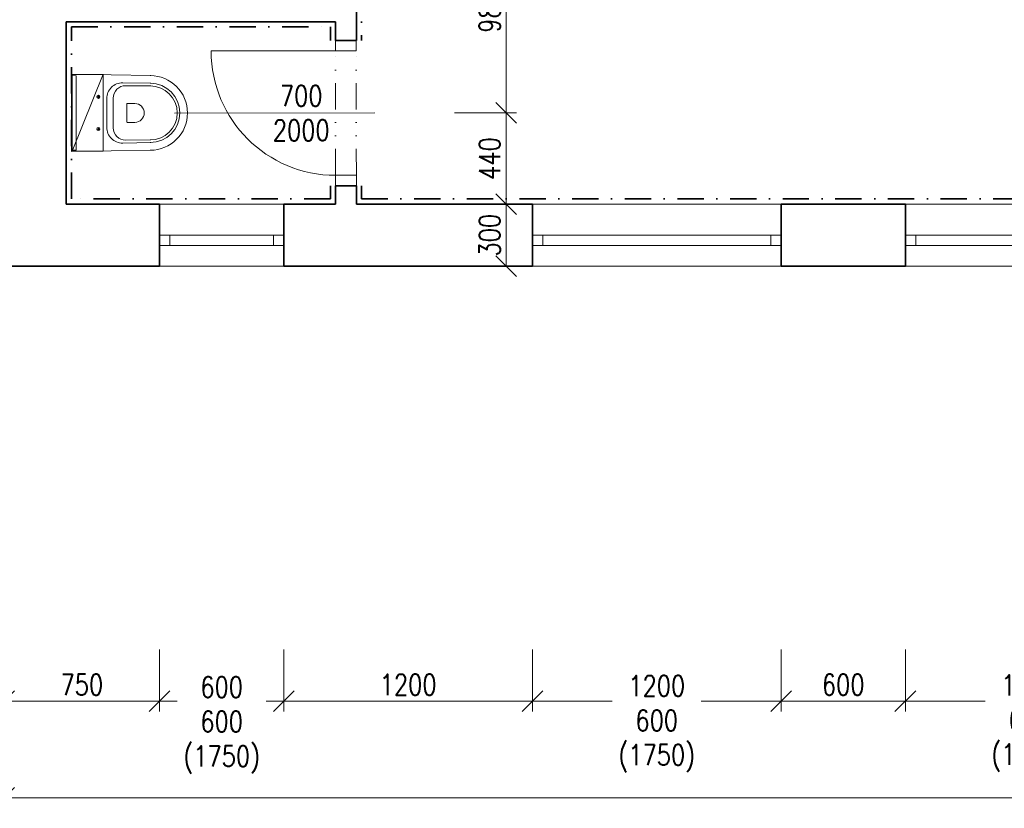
# Model space of a CAD drawing. Header units: millimetres. Extents: x -485339 to 286898, y -1189934 to 1602269.
# Tile 206 of 230: x 71820 to 76573, y -657983 to -654177. Entities that reach past the tile are written whole.
import ezdxf

# ---------------------------------------------------------------- set-up
doc = ezdxf.new("R2010")
doc.units = ezdxf.units.MM
doc.header["$LTSCALE"] = 10
doc.linetypes.add('DASHDOT', pattern=[25.4, 12.7, -6.35, 0, -6.35])
doc.linetypes.add('DĚLICÍ2', pattern=[15.875, 6.35, -3.175, 0, -3.175, 0, -3.175])
doc.layers.get('Defpoints').update_dxf_attribs({"lineweight": 0})
for name, color, linetype, lineweight, true_color in [('BOUR_DVEŘE', 7, 'Continuous', 18, 0x4ccd32), ('BOUR_ker.obklad', 7, 'DASHDOT', 35, 0x4ccd32), ('BOUR_zařizováky', 7, 'Continuous', 18, 0x4ccd32)]:
    doc.layers.add(name, color=color, linetype=linetype, lineweight=lineweight, true_color=true_color)
for name, color, linetype, lineweight in [('St__otvory_dveře', 40, 'Continuous', 18), ('St_kóty', 132, 'Continuous', 18), ('St_otvory_okna', 40, 'Continuous', 18), ('St_popis_otvory', 40, 'Continuous', 18), ('St_zařizovací předměty', 252, 'Continuous', 18), ('St_čáry_obrys', 5, 'Continuous', 35), ('St_čáry_plné', 250, 'Continuous', 18)]:
    doc.layers.add(name, color=color, linetype=linetype, lineweight=lineweight)
doc.styles.get("Standard").update_dxf_attribs({"font": 'simplex.shx', "width": 0.8})
doc.dimstyles.new('stavebníM50 vnitřní', dxfattribs={"dimtxt": 100, "dimasz": 100, "dimexe": 50, "dimexo": 100, "dimgap": 30, "dimtad": 1, "dimdec": 0, "dimtxsty": 'Standard', "dimblk": 'OBLIQUE', "dimcen": 2.5, "dimclrd": 256, "dimclre": 256, "dimclrt": 256, "dimadec": 0, "dimazin": 0, "dimtfac": 1, "dimtdec": 0, "dimtmove": 2, "dimatfit": 2, "dimldrblk": 'OBLIQUE', "dimfxl": 250, "dimfxlon": 1, "dimlwd": -1, "dimlwe": -1, "dimarcsym": 0})

# ---------------------------------------------------------------- blocks, each defined once
blk = doc.blocks.new('G$C3969F823')
at = {"layer": 'St__otvory_dveře', "ltscale": 2}
for points in [[(-100, -50), (-100, 0), (0, 0), (0, -50)], [(-100.8, -700), (-100.8, -650), (-0.8, -650), (-0.8, -700)]]:
    blk.add_lwpolyline(points, close=True, dxfattribs=at)
at = {"layer": 'St__otvory_dveře', "linetype": 'DĚLICÍ2', "ltscale": 2}
for points in [[(-100, -50), (-100.8, -650)], [(0, -50), (-0.8, -650)]]:
    blk.add_lwpolyline(points, dxfattribs=at)
at = {"layer": 'St__otvory_dveře', "color": 0, "ltscale": 2}
blk.add_lwpolyline([(-100.8, -650), (-700.8, -650)], dxfattribs=at)
blk.add_arc((-100.8, -650), 600, 90, 180, dxfattribs=at)
blk = doc.blocks.new('G$C09EC9A76')
at = {"layer": 'St_otvory_okna', "ltscale": 2}
for points in [[(1200, 50), (0, 50), (0, 0), (1200, 0)], [(0, 50), (50, 50), (50, 0), (0, 0)], [(1200, 50), (1150, 50), (1150, 0), (1200, 0)]]:
    blk.add_lwpolyline(points, close=True, dxfattribs=at)
blk = doc.blocks.new('G$CC101BA37')
at = {"layer": 'St_otvory_okna', "ltscale": 2}
for points in [[(600, 50), (0, 50), (0, 0), (600, 0)], [(0, 50), (50, 50), (50, 0), (0, 0)], [(600, 50), (550, 50), (550, 0), (600, 0)]]:
    blk.add_lwpolyline(points, close=True, dxfattribs=at)
blk = doc.blocks.new('_OBLIQUE')
at = {"color": 0, "linetype": 'ByBlock'}
blk.add_line((-0.5, -0.5), (0.5, 0.5), dxfattribs=at)
blk = doc.blocks.new('*D5002')
at = {"layer": 'Defpoints', "color": 0}
for p in [(74168.9, -655067.3), (74295.3, -655067.3), (74295.3, -655367.3)]:
    blk.add_point(p, dxfattribs=at)
at = {"layer": 'St_kóty'}
for p, q in [((74195.3, -655067.3), (74118.9, -655067.3)), ((74168.9, -655367.3), (74168.9, -655067.3)), ((74195.3, -655367.3), (74118.9, -655367.3))]:
    blk.add_line(p, q, dxfattribs=at)
at = {"layer": 'St_kóty', "linetype": 'ByBlock', "xscale": 100, "yscale": 100, "zscale": 100}
for p, rotation in [((74168.9, -655067.3), 90), ((74168.9, -655367.3), 270)]:
    blk.add_blockref('_OBLIQUE', p, dxfattribs=dict(at, rotation=rotation))
at = {"layer": 'St_kóty', "insert": (74088.9, -655217.3), "char_height": 100, "attachment_point": 5, "rotation": 90}
blk.add_mtext('300', dxfattribs=at)
blk = doc.blocks.new('*D5003')
at = {"layer": 'Defpoints', "color": 0}
for p in [(73534.2, -654627.3), (74168.9, -654627.3), (74295.3, -655067.3)]:
    blk.add_point(p, dxfattribs=at)
at = {"layer": 'St_kóty'}
for p, q in [((73918.9, -654627.3), (74218.9, -654627.3)), ((74168.9, -655067.3), (74168.9, -654627.3)), ((74195.3, -655067.3), (74118.9, -655067.3))]:
    blk.add_line(p, q, dxfattribs=at)
at = {"layer": 'St_kóty', "linetype": 'ByBlock', "xscale": 100, "yscale": 100, "zscale": 100}
for p, rotation in [((74168.9, -654627.3), 90), ((74168.9, -655067.3), 270)]:
    blk.add_blockref('_OBLIQUE', p, dxfattribs=dict(at, rotation=rotation))
at = {"layer": 'St_kóty', "insert": (74088.9, -654847.3), "char_height": 100, "attachment_point": 5, "rotation": 90}
blk.add_mtext('440', dxfattribs=at)
blk = doc.blocks.new('*D5004')
at = {"layer": 'Defpoints', "color": 0}
for p in [(73511.3, -653647.3), (74168.9, -653647.3), (73534.2, -654627.3)]:
    blk.add_point(p, dxfattribs=at)
at = {"layer": 'St_kóty'}
for p, q in [((73918.9, -653647.3), (74218.9, -653647.3)), ((74168.9, -654627.3), (74168.9, -653647.3)), ((73918.9, -654627.3), (74218.9, -654627.3))]:
    blk.add_line(p, q, dxfattribs=at)
at = {"layer": 'St_kóty', "linetype": 'ByBlock', "xscale": 100, "yscale": 100, "zscale": 100}
for p, rotation in [((74168.9, -653647.3), 90), ((74168.9, -654627.3), 270)]:
    blk.add_blockref('_OBLIQUE', p, dxfattribs=dict(at, rotation=rotation))
at = {"layer": 'St_kóty', "insert": (74088.9, -654137.3), "char_height": 100, "attachment_point": 5, "rotation": 90}
blk.add_mtext('980', dxfattribs=at)
blk = doc.blocks.new('*D5046')
at = {"layer": 'Defpoints', "color": 0}
for p in [(71745.3, -655662.9), (72495.3, -655662.9), (72495.3, -657466.5)]:
    blk.add_point(p, dxfattribs=at)
at = {"layer": 'St_kóty'}
for p, q in [((71745.3, -657216.5), (71745.3, -657516.5)), ((72495.3, -657216.5), (72495.3, -657516.5)), ((71745.3, -657466.5), (72495.3, -657466.5))]:
    blk.add_line(p, q, dxfattribs=at)
at = {"layer": 'St_kóty', "linetype": 'ByBlock', "xscale": 100, "yscale": 100, "zscale": 100, "rotation": 180}
blk.add_blockref('_OBLIQUE', (71745.3, -657466.5), dxfattribs=at)
at = {"layer": 'St_kóty', "linetype": 'ByBlock', "xscale": 100, "yscale": 100, "zscale": 100}
blk.add_blockref('_OBLIQUE', (72495.3, -657466.5), dxfattribs=at)
at = {"layer": 'St_kóty', "insert": (72120.3, -657386.5), "char_height": 100, "attachment_point": 5}
blk.add_mtext('750', dxfattribs=at)
blk = doc.blocks.new('*D5047')
at = {"layer": 'Defpoints', "color": 0}
for p in [(72495.3, -655662.9), (73095.3, -655662.9), (73095.3, -657466.5)]:
    blk.add_point(p, dxfattribs=at)
at = {"layer": 'St_kóty'}
for p, q in [((72495.3, -657216.5), (72495.3, -657516.5)), ((73095.3, -657216.5), (73095.3, -657516.5)), ((72495.3, -657466.5), (72580.5, -657466.5)), ((73095.3, -657466.5), (73010, -657466.5))]:
    blk.add_line(p, q, dxfattribs=at)
at = {"layer": 'St_kóty', "linetype": 'ByBlock', "xscale": 100, "yscale": 100, "zscale": 100, "rotation": 180}
blk.add_blockref('_OBLIQUE', (72495.3, -657466.5), dxfattribs=at)
at = {"layer": 'St_kóty', "linetype": 'ByBlock', "xscale": 100, "yscale": 100, "zscale": 100}
blk.add_blockref('_OBLIQUE', (73095.3, -657466.5), dxfattribs=at)
at = {"layer": 'St_kóty', "insert": (72795.3, -657581.4), "char_height": 100, "attachment_point": 5}
blk.add_mtext('600\\P600\\P(1750)', dxfattribs=at)
blk = doc.blocks.new('*D5048')
at = {"layer": 'Defpoints', "color": 0}
for p in [(73095.3, -655662.9), (74295.3, -655662.9), (74295.3, -657466.5)]:
    blk.add_point(p, dxfattribs=at)
at = {"layer": 'St_kóty'}
for p, q in [((73095.3, -657216.5), (73095.3, -657516.5)), ((74295.3, -657216.5), (74295.3, -657516.5)), ((73095.3, -657466.5), (74295.3, -657466.5))]:
    blk.add_line(p, q, dxfattribs=at)
at = {"layer": 'St_kóty', "linetype": 'ByBlock', "xscale": 100, "yscale": 100, "zscale": 100, "rotation": 180}
blk.add_blockref('_OBLIQUE', (73095.3, -657466.5), dxfattribs=at)
at = {"layer": 'St_kóty', "linetype": 'ByBlock', "xscale": 100, "yscale": 100, "zscale": 100}
blk.add_blockref('_OBLIQUE', (74295.3, -657466.5), dxfattribs=at)
at = {"layer": 'St_kóty', "insert": (73695.3, -657386.5), "char_height": 100, "attachment_point": 5}
blk.add_mtext('1200', dxfattribs=at)
blk = doc.blocks.new('*D5049')
at = {"layer": 'Defpoints', "color": 0}
for p in [(74295.3, -655662.9), (75495.3, -655662.9), (75495.3, -657466.5)]:
    blk.add_point(p, dxfattribs=at)
at = {"layer": 'St_kóty'}
for p, q in [((74295.3, -657216.5), (74295.3, -657516.5)), ((75495.3, -657216.5), (75495.3, -657516.5)), ((74295.3, -657466.5), (74680.5, -657466.5)), ((75495.3, -657466.5), (75110, -657466.5))]:
    blk.add_line(p, q, dxfattribs=at)
at = {"layer": 'St_kóty', "linetype": 'ByBlock', "xscale": 100, "yscale": 100, "zscale": 100, "rotation": 180}
blk.add_blockref('_OBLIQUE', (74295.3, -657466.5), dxfattribs=at)
at = {"layer": 'St_kóty', "linetype": 'ByBlock', "xscale": 100, "yscale": 100, "zscale": 100}
blk.add_blockref('_OBLIQUE', (75495.3, -657466.5), dxfattribs=at)
at = {"layer": 'St_kóty', "insert": (74895.3, -657575.6), "char_height": 100, "attachment_point": 5}
blk.add_mtext('1200\\P600\\P(1750)', dxfattribs=at)
blk = doc.blocks.new('*D5050')
at = {"layer": 'Defpoints', "color": 0}
for p in [(75495.3, -655662.9), (76095.3, -655662.9), (76095.3, -657466.5)]:
    blk.add_point(p, dxfattribs=at)
at = {"layer": 'St_kóty'}
for p, q in [((75495.3, -657216.5), (75495.3, -657516.5)), ((76095.3, -657216.5), (76095.3, -657516.5)), ((75495.3, -657466.5), (76095.3, -657466.5))]:
    blk.add_line(p, q, dxfattribs=at)
at = {"layer": 'St_kóty', "linetype": 'ByBlock', "xscale": 100, "yscale": 100, "zscale": 100, "rotation": 180}
blk.add_blockref('_OBLIQUE', (75495.3, -657466.5), dxfattribs=at)
at = {"layer": 'St_kóty', "linetype": 'ByBlock', "xscale": 100, "yscale": 100, "zscale": 100}
blk.add_blockref('_OBLIQUE', (76095.3, -657466.5), dxfattribs=at)
at = {"layer": 'St_kóty', "insert": (75795.3, -657386.5), "char_height": 100, "attachment_point": 5}
blk.add_mtext('600', dxfattribs=at)
blk = doc.blocks.new('*D5051')
at = {"layer": 'Defpoints', "color": 0}
for p in [(77295.3, -655512.9), (76095.3, -655662.9), (77295.3, -657466.5)]:
    blk.add_point(p, dxfattribs=at)
at = {"layer": 'St_kóty'}
for p, q in [((76095.3, -657216.5), (76095.3, -657516.5)), ((77295.3, -657216.5), (77295.3, -657516.5)), ((76095.3, -657466.5), (76480.5, -657466.5)), ((77295.3, -657466.5), (76910, -657466.5))]:
    blk.add_line(p, q, dxfattribs=at)
at = {"layer": 'St_kóty', "linetype": 'ByBlock', "xscale": 100, "yscale": 100, "zscale": 100, "rotation": 180}
blk.add_blockref('_OBLIQUE', (76095.3, -657466.5), dxfattribs=at)
at = {"layer": 'St_kóty', "linetype": 'ByBlock', "xscale": 100, "yscale": 100, "zscale": 100}
blk.add_blockref('_OBLIQUE', (77295.3, -657466.5), dxfattribs=at)
at = {"layer": 'St_kóty', "insert": (76695.3, -657572.8), "char_height": 100, "attachment_point": 5}
blk.add_mtext('1200\\P600\\P(1750)', dxfattribs=at)
blk = doc.blocks.new('*D5073')
at = {"layer": 'Defpoints', "color": 0}
for p in [(71745.3, -655367.3), (83245.3, -655367.3), (83245.3, -657933.2)]:
    blk.add_point(p, dxfattribs=at)
at = {"layer": 'St_kóty'}
for p, q in [((71745.3, -657683.2), (71745.3, -657983.2)), ((83245.3, -657683.2), (83245.3, -657983.2)), ((71745.3, -657933.2), (83245.3, -657933.2))]:
    blk.add_line(p, q, dxfattribs=at)
at = {"layer": 'St_kóty', "linetype": 'ByBlock', "xscale": 100, "yscale": 100, "zscale": 100, "rotation": 180}
blk.add_blockref('_OBLIQUE', (71745.3, -657933.2), dxfattribs=at)
at = {"layer": 'St_kóty', "linetype": 'ByBlock', "xscale": 100, "yscale": 100, "zscale": 100}
blk.add_blockref('_OBLIQUE', (83245.3, -657933.2), dxfattribs=at)
at = {"layer": 'St_kóty', "insert": (77495.3, -657853.2), "char_height": 100, "attachment_point": 5}
blk.add_mtext('11500', dxfattribs=at)
blk = doc.blocks.new('G$CB4513C83')
at = {"layer": 'St_zařizovací předměty', "color": 0}
for p, q in [((-0.1, 180.3), (23, 179.9)), ((0, 186.8), (383.3, 180)), ((0, 186.8), (0, -186.8)), ((23, 179.9), (23, -179.9)), ((247.4, 145.5), (382.6, 143)), ((262, 131.5), (382.4, 130.4)), ((122.5, 77.5), (137.5, 77.5)), ((130, 85), (130, 70)), ((170, 0), (170, 69.5)), ((201.5, 0), (201.5, 71.5)), ((170, 0), (170, -69.5)), ((201.5, 0), (201.5, -71.5)), ((267.9, 0), (267.9, 44.4)), ((267.9, 0), (267.9, -44.4)), ((268.9, 45.4), (305.8, 45.4)), ((268.9, -45.4), (305.8, -45.4)), ((122.5, -77.5), (137.5, -77.5)), ((130, -85), (130, -70)), ((262, -131.5), (382.4, -130.4)), ((-0.1, -180.3), (23, -179.9)), ((0, -186.8), (383.3, -180)), ((247.4, -145.5), (382.6, -143))]:
    blk.add_line(p, q, dxfattribs=at)
blk.add_lwpolyline([(3.3, -185), (153.3, 186.8)], dxfattribs=at)
blk.add_lwpolyline([(153.3, -185), (153.3, 185), (3.3, 185), (3.3, -185)], close=True, dxfattribs=at)
for centre in [(130, 77.5), (130, -77.5)]:
    blk.add_circle(centre, 7.5, dxfattribs=at)
for centre, radius, start, end in [((246, 69.5), 76, 88.9513, 180), ((380, 0), 180, 0, 90), ((380, 0), 143, 0, 90), ((261.5, 71.5), 60, 89.4784, 180), ((380, 0), 130.4, 0, 90), ((268.9, 44.4), 1, 90, 180), ((305.8, 0), 45.4, 0, 90), ((305.8, 0), 45.4, 270, 0), ((380, 0), 130.4, 270, 0), ((380, 0), 143, 270, 0), ((380, 0), 180, 270, 0), ((268.9, -44.4), 1, 180, 270), ((246, -69.5), 76, 180, 271.0487), ((261.5, -71.5), 60, 180, 270.5216)]:
    blk.add_arc(centre, radius, start, end, dxfattribs=at)

msp = doc.modelspace()

# ---------------------------------------------------------------- linework, layer by layer
at = {"layer": 'BOUR_ker.obklad'}
for points in [[(73470.3, -653998.3), (73470.3, -654278.3)], [(73320.3, -654978.3), (73320.3, -655042.3), (72070.3, -655042.3), (72070.3, -654212.3), (73320.3, -654212.3), (73320.3, -654278.3)], [(73470.3, -654978.3), (73470.3, -655042.3)], [(73470.3, -655042.3), (77944.4, -655042.3)]]:
    msp.add_lwpolyline(points, dxfattribs=at)
at = {"layer": 'St_popis_otvory'}
msp.add_lwpolyline([(72568, -654627.6), (73534.2, -654627.3)], dxfattribs=at)
at = {"layer": 'St_čáry_obrys', "ltscale": 2}
for points in [[(73445.3, -654278.3), (73445.3, -653998.3)], [(72045.3, -655067.3), (72045.3, -654187.3)], [(72045.3, -654187.3), (73345.3, -654187.3)], [(73345.3, -654278.3), (73345.3, -654187.3)], [(73345.3, -655067.3), (73345.3, -654978.3)], [(73445.3, -655067.3), (73445.3, -654978.3)], [(72495.3, -655067.3), (72045.3, -655067.3)], [(73345.3, -655067.3), (73095.3, -655067.3)], [(74295.3, -655067.3), (73445.3, -655067.3)], [(76095.3, -655067.3), (75495.3, -655067.3)], [(71745.3, -655367.3), (72495.3, -655367.3)], [(73095.3, -655367.3), (74295.3, -655367.3)], [(75495.3, -655367.3), (76095.3, -655367.3)]]:
    msp.add_lwpolyline(points, dxfattribs=at)
at = {"layer": 'St_čáry_obrys'}
for points in [[(73345.3, -654278.3), (73445.3, -654278.3)], [(73345.3, -654978.3), (73445.3, -654978.3)], [(72495.3, -655067.3), (72495.3, -655367.3)], [(72495.3, -655067.3), (72495.3, -655367.3)], [(73095.3, -655067.3), (73095.3, -655367.3)], [(73095.3, -655067.3), (73095.3, -655367.3)], [(74295.3, -655067.3), (74295.3, -655367.3)], [(75495.3, -655067.3), (75495.3, -655367.3)], [(76095.3, -655067.3), (76095.3, -655367.3)]]:
    msp.add_lwpolyline(points, dxfattribs=at)
at = {"layer": 'St_čáry_plné'}
for p, q in [((72495.3, -655067.3), (73095.3, -655067.3)), ((74295.3, -655067.3), (75495.3, -655067.3)), ((76095.3, -655067.3), (77295.3, -655067.3)), ((72495.3, -655367.3), (73095.3, -655367.3)), ((74295.3, -655367.3), (75495.3, -655367.3)), ((76095.3, -655367.3), (77295.3, -655367.3))]:
    msp.add_line(p, q, dxfattribs=at)

# ---------------------------------------------------------------- block references
at = {"layer": 'BOUR_DVEŘE', "ltscale": 2, "xscale": -1, "rotation": 180}
msp.add_blockref('G$C3969F823', (73445.3, -654978.3), dxfattribs=at)
at = {"layer": 'BOUR_zařizováky'}
msp.add_blockref('G$CB4513C83', (72070.3, -654627.3), dxfattribs=at)
at = {"layer": 'St_otvory_okna', "ltscale": 2}
for name, p in [('G$CC101BA37', (72495.3, -655267.3)), ('G$C09EC9A76', (74295.3, -655267.3)), ('G$C09EC9A76', (76095.3, -655267.3))]:
    msp.add_blockref(name, p, dxfattribs=at)

# ---------------------------------------------------------------- texts
at = {"layer": 'St_popis_otvory', "insert": (73179.2, -654627.8), "char_height": 100, "width": 1342.526, "attachment_point": 5, "rotation": 0.077}
msp.add_mtext('700\\P2000', dxfattribs=at)

# ---------------------------------------------------------------- dimensions: what is measured, and where the dimension line sits
at = {"layer": 'St_kóty'}
for base, p1, p2, picture, middle in [((74168.9, -653647.3), (73534.2, -654627.3), (73511.3, -653647.3), '*D5004', (74088.9, -654137.3)), ((74168.9, -654627.3), (74295.3, -655067.3), (73534.2, -654627.3), '*D5003', (74088.9, -654847.3)), ((74168.9, -655067.3), (74295.3, -655367.3), (74295.3, -655067.3), '*D5002', (74088.9, -655217.3))]:
    dim = msp.add_linear_dim(base=base, p1=p1, p2=p2, angle=90, dimstyle='stavebníM50 vnitřní', dxfattribs=at)
    dim.commit()
    dim.dimension.update_dxf_attribs({"geometry": picture, "text_midpoint": middle})
for base, p1, p2, picture, middle in [((83245.3, -657933.2), (71745.3, -655367.3), (83245.3, -655367.3), '*D5073', (77495.3, -657853.2)), ((72495.3, -657466.5), (71745.3, -655662.9), (72495.3, -655662.9), '*D5046', (72120.3, -657386.5)), ((74295.3, -657466.5), (73095.3, -655662.9), (74295.3, -655662.9), '*D5048', (73695.3, -657386.5)), ((76095.3, -657466.5), (75495.3, -655662.9), (76095.3, -655662.9), '*D5050', (75795.3, -657386.5))]:
    dim = msp.add_linear_dim(base=base, p1=p1, p2=p2, dimstyle='stavebníM50 vnitřní', dxfattribs=at)
    dim.commit()
    dim.dimension.update_dxf_attribs({"geometry": picture, "text_midpoint": middle})
for base, p1, p2, picture, middle in [((77295.3, -657466.5), (76095.3, -655662.9), (77295.3, -655512.9), '*D5051', (76695.3, -657572.8)), ((73095.3, -657466.5), (72495.3, -655662.9), (73095.3, -655662.9), '*D5047', (72795.3, -657581.4)), ((75495.3, -657466.5), (74295.3, -655662.9), (75495.3, -655662.9), '*D5049', (74895.3, -657575.6))]:
    dim = msp.add_linear_dim(base=base, p1=p1, p2=p2, text='<>\\P600\\P(1750)', dimstyle='stavebníM50 vnitřní', override={"dimtxsty": 'Standard'}, dxfattribs=at)
    dim.commit()
    dim.dimension.update_dxf_attribs({"geometry": picture, "text_midpoint": middle, "dimtype": 160})

doc.saveas('drawing.dxf')
